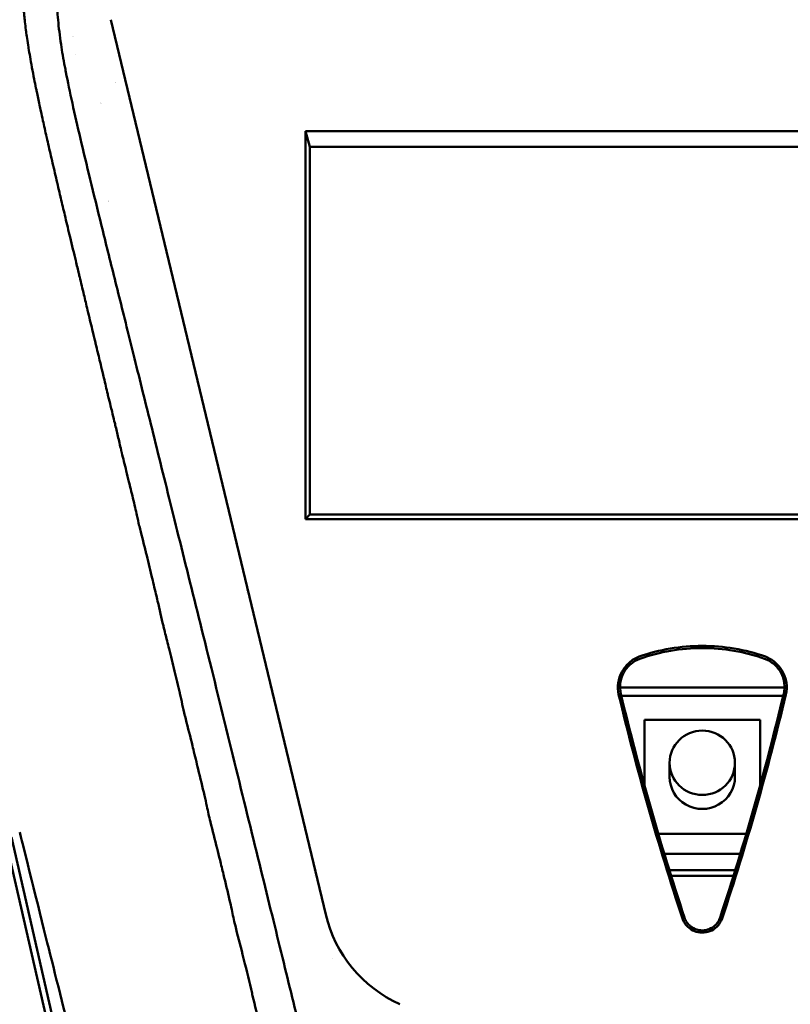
# Model space of a CAD drawing. Header units: millimetres. Extents: x 0 to 4878, y -120 to 1682.
# Tile 99 of 213: x 494 to 535, y 1342 to 1395. Entities that reach past the tile are written whole.
import ezdxf

# ---------------------------------------------------------------- set-up
doc = ezdxf.new("R2010")
doc.units = ezdxf.units.MM
doc.header["$LTSCALE"] = 2
doc.layers.add('Sichtbar (ISO)', color=7, linetype='Continuous', lineweight=50)

msp = doc.modelspace()

# ---------------------------------------------------------------- linework, layer by layer
at = {"layer": 'Sichtbar (ISO)'}
for p, q in [((509.9079, 1347.2675), (498.4213, 1395.1143)), ((509.0578, 1388.3075), (508.8219, 1389.1495)), ((508.8219, 1368.4007), (508.8219, 1389.1495)), ((508.8219, 1389.1495), (551.2936, 1389.1495)), ((509.0578, 1388.3075), (551.0578, 1388.3075)), ((509.0578, 1368.6608), (509.0578, 1388.3075)), ((498.5578, 1373.8242), (498.5578, 1373.8243)), ((509.0578, 1368.6608), (508.8219, 1368.4007)), ((551.2936, 1368.4007), (508.8219, 1368.4007)), ((551.0578, 1368.6608), (509.0578, 1368.6608)), ((505.0578, 1367.1118), (505.0578, 1367.1112)), ((500.7532, 1364.7136), (500.7531, 1364.7136)), ((502.7288, 1364.7136), (502.7287, 1364.7136)), ((505.6617, 1364.598), (505.6615, 1364.598)), ((505.6839, 1364.5044), (505.6842, 1364.5044)), ((506.9116, 1359.3962), (506.9119, 1359.3962)), ((507.0151, 1358.9659), (507.0154, 1358.9659)), ((525.6595, 1359.3962), (534.4561, 1359.3962)), ((525.7246, 1358.9659), (534.391, 1358.9659)), ((533.1578, 1357.6749), (526.9578, 1357.6749)), ((526.9578, 1357.6749), (526.9578, 1354.1973)), ((533.1578, 1354.1974), (533.1578, 1357.6749)), ((505.0578, 1355.2896), (505.0578, 1355.2891)), ((528.3078, 1354.6296), (528.3078, 1355.3781)), ((531.8078, 1354.6296), (531.8078, 1355.3781)), ((492.7048, 1351.591), (497.87, 1328.9936)), ((527.705, 1351.5844), (532.4105, 1351.5844)), ((493.1021, 1351.4001), (498.1851, 1329.1595)), ((528.0248, 1350.5178), (532.0907, 1350.5178)), ((509.2617, 1349.6337), (509.2616, 1349.6337)), ((531.819, 1349.6337), (528.2965, 1349.6337)), ((509.3338, 1349.3343), (509.3338, 1349.3343)), ((531.7257, 1349.3343), (528.3898, 1349.3343)), ((504.9025, 1347.4199), (504.9025, 1347.4199)), ((505.5014, 1344.9782), (505.5016, 1344.9781)), ((507.6001, 1344.943), (507.6001, 1344.943)), ((510.29, 1344.898), (510.2907, 1344.898))]:
    msp.add_line(p, q, dxfattribs=at)
for centre, radius, start, end in [((495.0578, 1393.5136), 1.5, 68.48004, 68.48049), ((495.0578, 1393.5136), 1.5, 141.60707, 141.60777), ((495.0578, 1393.5136), 1.5, 27.85416, 27.85495), ((495.0578, 1393.5136), 1.5, 350.08678, 350.08733), ((495.0578, 1393.5136), 1.5, 237.44108, 237.44238), ((495.0578, 1393.5136), 1.5, 308.96056, 308.96171), ((495.0578, 1393.5136), 4, 333.74479, 333.74682), ((495.0578, 1393.5136), 4, 314.54658, 314.54716), ((495.0578, 1393.5136), 4, 266.64708, 266.64738), ((495.0578, 1393.5136), 5.5, 271.11777, 271.11791), ((495.0578, 1393.5136), 5.5, 289.42654, 289.42667), ((505.0578, 1378.0136), 10, 132.43536, 132.43545)]:
    msp.add_arc(centre, radius, start, end, dxfattribs=at)
for centre, major_axis, ratio, start_param, end_param in [((635.112, 1383.7552), (35.5598, -124.8618), 0.8645523, 4.6644613, 4.760355), ((530.0578, 1354.6296), (-1.75, 0), 0.9823361, 0, 3.1415927), ((507.0578, 1351.5983), (-2, 0), 0.9823361, 1.2489457, 1.249008), ((507.0578, 1351.2989), (2, 0), 0.9823361, 4.4322508, 4.4323096), ((506.4337, 1335.5927), (0.1975, 11.7983), 0.6653497, 6.2354285, 6.2354401), ((517.4074, 1349.259), (-6.8277, -3.7343), 0.9519124, 6.0305983, 6.8965126)]:
    msp.add_ellipse(centre, major_axis=major_axis, ratio=ratio, start_param=start_param, end_param=end_param, dxfattribs=at)
msp.add_ellipse((530.0578, 1355.3781), major_axis=(-1.75, 0), ratio=0.9823361, dxfattribs=at)
for points, knots in [([(469.6514, 1347.1536), (469.6933, 1347.3383), (469.7356, 1347.525), (471.8658, 1356.9216), (474.5511, 1368.6254), (480.6745, 1395.0587), (481.7171, 1399.1952), (482.8461, 1402.4828), (483.4265, 1403.9434), (485.1224, 1406.0217), (485.9309, 1406.6828), (488.516, 1408.0565), (489.981, 1408.3885), (498.0575, 1409.8162), (509.1067, 1411.4437), (527.1581, 1414.0888)], [-25.3538521, -25.3538521, -25.3538521, -25.3538521, -25.273079, -25.273079, -21.3302568, -21.3302568, -14.2017749, -14.2017749, -10.9447154, -10.9447154, -8.7828271, -8.7828271, -5.4732498, -5.4732498, -0.000001, -0.000001, -0.000001, -0.000001]), ([(469.8758, 1347.1302), (470.7397, 1350.9542), (471.8383, 1355.7721), (474.6713, 1368.1057), (476.2401, 1374.8927), (480.4348, 1392.8781), (481.4243, 1396.9133), (482.9981, 1402.5083), (483.5853, 1403.5263), (484.728, 1405.2899), (485.4412, 1406.045), (487.0284, 1407.1227), (487.947, 1407.6156), (489.719, 1408.143), (490.4092, 1408.3214), (492.7571, 1408.7779), (494.2306, 1409.031), (495.432, 1409.2362), (496.0109, 1409.3332), (500.6876, 1410.0928), (506.105, 1410.9195), (516.7564, 1412.5256), (523.4202, 1413.5219), (527.1013, 1414.0719)], [1.3347292, 1.3347292, 1.3347292, 1.3347292, 1.6937313, 1.6937313, 2.056439, 2.056439, 2.7524524, 2.7524524, 3.8919127, 3.8919127, 5.1641949, 5.1641949, 6.0936505, 6.0936505, 6.4205207, 6.4205207, 6.6575917, 6.6575917, 6.9173987, 6.9173987, 8.3510463, 8.3510463, 9.5536694, 9.5536694, 9.5536694, 9.5536694]), ([(532.9575, 1414.0888), (550.9242, 1411.4561), (561.8757, 1409.8421), (570.1053, 1408.3974), (571.5731, 1408.0646), (574.1587, 1406.7004), (574.9678, 1406.0446), (576.6679, 1403.9812), (577.2501, 1402.5295), (578.384, 1399.2573), (579.4167, 1395.148), (585.0998, 1370.6384), (587.5039, 1360.1731), (589.5118, 1351.3478)], [0.000001, 0.000001, 0.000001, 0.000001, 5.4475866, 5.4475866, 8.8584414, 8.8584414, 11.0839934, 11.0839934, 14.4444599, 14.4444599, 21.911222, 21.911222, 25.8761143, 25.8761143, 25.8761143, 25.8761143]), ([(589.28, 1351.364), (588.8437, 1353.2799), (588.3957, 1355.2406), (586.5884, 1363.1382), (585.1106, 1369.551), (582.9496, 1378.8646), (582.037, 1382.7839), (579.2271, 1394.7428), (578.6214, 1397.1762), (577.4159, 1401.4296), (576.9248, 1402.7789), (575.5967, 1405.0571), (574.8778, 1405.8328), (573.1397, 1407.1487), (572.1141, 1407.5823), (570.6491, 1408.0919), (569.6206, 1408.3645), (566.6511, 1408.8987), (565.9646, 1409.0169), (565.0214, 1409.1789), (564.3632, 1409.2904), (559.8887, 1410.0211), (554.6531, 1410.8225), (543.4513, 1412.5118), (536.6812, 1413.524), (533.0158, 1414.0717)], [1.9729771, 1.9729771, 1.9729771, 1.9729771, 2.3191077, 2.3191077, 3.3683787, 3.3683787, 3.9601124, 3.9601124, 5.2581, 5.2581, 6.7495942, 6.7495942, 8.163472, 8.163472, 9.8795998, 9.8795998, 11.5951622, 11.5951622, 11.944986, 11.944986, 12.684735, 12.684735, 16.4201746, 16.4201746, 19.3278707, 19.3278707, 19.3278707, 19.3278707]), ([(497.3193, 1403.5878), (497.2212, 1403.5292), (497.1115, 1403.4686), (497.0107, 1403.4051), (497.0052, 1403.4016), (496.9997, 1403.3982), (496.9943, 1403.3947), (496.8891, 1403.3274), (496.7873, 1403.2576), (496.6886, 1403.1851), (496.6587, 1403.1632), (496.6287, 1403.141), (496.5989, 1403.1188), (496.5305, 1403.0677), (496.4633, 1403.0163), (496.4011, 1402.9665), (496.3305, 1402.9101), (496.2662, 1402.8558), (496.1891, 1402.7888), (496.1686, 1402.771), (496.1473, 1402.7523), (496.1247, 1402.7324), (496.017, 1402.6375), (495.9059, 1402.5346), (495.7943, 1402.4244), (495.7856, 1402.4159), (495.7771, 1402.4074), (495.7686, 1402.3989), (495.6673, 1402.2974), (495.5755, 1402.1974), (495.4861, 1402.0943), (495.4355, 1402.0358), (495.3857, 1401.9764), (495.3366, 1401.916), (495.292, 1401.861), (495.248, 1401.8052), (495.2046, 1401.7488), (495.1137, 1401.6304), (495.0257, 1401.5091), (494.947, 1401.3896), (494.9321, 1401.367), (494.9175, 1401.3445), (494.9032, 1401.322), (494.842, 1401.2255), (494.7858, 1401.1296), (494.7306, 1401.0316), (494.6625, 1400.9108), (494.596, 1400.7867), (494.5346, 1400.6616), (494.5283, 1400.6487), (494.522, 1400.6358), (494.5158, 1400.6229), (494.4615, 1400.5104), (494.411, 1400.3967), (494.3608, 1400.2779), (494.3048, 1400.1453), (494.2495, 1400.0064), (494.2056, 1399.8819), (494.1618, 1399.7573), (494.1292, 1399.6473), (494.095, 1399.5296), (494.0607, 1399.4118), (494.0284, 1399.2919), (493.9983, 1399.1714), (493.9682, 1399.0509), (493.9421, 1398.9325), (493.9157, 1398.8021), (493.8976, 1398.7129), (493.8794, 1398.6182), (493.865, 1398.5362), (493.8584, 1398.4983), (493.8525, 1398.4632), (493.8477, 1398.4326), (493.8325, 1398.3359), (493.8206, 1398.248), (493.8103, 1398.1652), (493.8009, 1398.0907), (493.7919, 1398.014), (493.7832, 1397.935), (493.7822, 1397.9261), (493.7813, 1397.9173), (493.7803, 1397.9084), (493.7708, 1397.82), (493.7631, 1397.734), (493.7558, 1397.6448), (493.7485, 1397.5557), (493.7416, 1397.4634), (493.7366, 1397.3771), (493.736, 1397.3671), (493.7355, 1397.3572), (493.735, 1397.3474), (493.7309, 1397.2722), (493.7282, 1397.2008), (493.7257, 1397.1279), (493.723, 1397.0455), (493.7205, 1396.961), (493.719, 1396.8753), (493.7183, 1396.8315), (493.7177, 1396.7873), (493.7174, 1396.7433), (493.7172, 1396.7013), (493.7171, 1396.6594), (493.7174, 1396.6182), (493.7179, 1396.534), (493.7196, 1396.4526), (493.7219, 1396.3555), (493.7239, 1396.2735), (493.7265, 1396.1805), (493.7302, 1396.0869), (493.7309, 1396.0695), (493.7316, 1396.0521), (493.7324, 1396.0348), (493.7374, 1395.924), (493.7441, 1395.8152), (493.7519, 1395.7008), (493.7598, 1395.5864), (493.769, 1395.4707), (493.7799, 1395.3546), (493.7804, 1395.3497), (493.7809, 1395.3448), (493.7813, 1395.34), (493.792, 1395.2287), (493.8056, 1395.117), (493.8193, 1394.9917), (493.8337, 1394.8609), (493.8483, 1394.7152), (493.8663, 1394.5683), (493.8689, 1394.5467), (493.8717, 1394.525), (493.8745, 1394.5033), (493.8907, 1394.3777), (493.9091, 1394.2505), (493.9286, 1394.1168), (493.9515, 1393.96), (493.9762, 1393.8008), (494.0029, 1393.6399), (494.0057, 1393.6228), (494.0086, 1393.6057), (494.0116, 1393.5885), (494.0364, 1393.4437), (494.065, 1393.2946), (494.0933, 1393.1329), (494.1238, 1392.9591), (494.1542, 1392.7707), (494.1887, 1392.5781), (494.1901, 1392.5702), (494.1916, 1392.5621), (494.193, 1392.5541), (494.2293, 1392.3532), (494.2703, 1392.1482), (494.3137, 1391.9296), (494.3443, 1391.7752), (494.3758, 1391.6189), (494.4083, 1391.4613), (494.4218, 1391.3957), (494.4355, 1391.33), (494.4494, 1391.264), (494.4966, 1391.0392), (494.5492, 1390.8091), (494.6047, 1390.5509), (494.627, 1390.4466), (494.6499, 1390.3378), (494.6733, 1390.2258), (494.7079, 1390.0605), (494.7439, 1389.8882), (494.7816, 1389.7136), (494.8422, 1389.4331), (494.9075, 1389.1464), (494.9749, 1388.8497), (494.9778, 1388.8365), (494.9808, 1388.8233), (494.9838, 1388.8101), (495.0544, 1388.4992), (495.127, 1388.1772), (495.2067, 1387.8352), (495.2465, 1387.6641), (495.2881, 1387.4879), (495.3299, 1387.3113), (495.3717, 1387.1349), (495.4136, 1386.9579), (495.454, 1386.7848), (495.535, 1386.4384), (495.6103, 1386.1076), (495.6925, 1385.7558), (495.7067, 1385.6947), (495.7212, 1385.6329), (495.7359, 1385.5706), (495.8056, 1385.2744), (495.8792, 1384.9662), (495.9529, 1384.6569), (496.0337, 1384.3182), (496.1147, 1383.9782), (496.2041, 1383.6037), (496.2136, 1383.5643), (496.2231, 1383.5245), (496.2327, 1383.4843), (496.3336, 1383.0618), (496.446, 1382.5929), (496.532, 1382.2344), (496.5981, 1381.9593), (496.6486, 1381.7493), (496.6997, 1381.5368), (496.7152, 1381.4724), (496.7308, 1381.4078), (496.7468, 1381.341), (496.8158, 1381.0541), (496.894, 1380.7283), (496.9709, 1380.4095), (497.0365, 1380.1378), (497.1012, 1379.8713), (497.169, 1379.5879), (497.1808, 1379.5387), (497.1927, 1379.489), (497.2047, 1379.4387), (497.2857, 1379.0985), (497.372, 1378.73), (497.445, 1378.4272), (497.4968, 1378.2122), (497.5419, 1378.0304), (497.5864, 1377.8499), (497.6046, 1377.7762), (497.6227, 1377.7027), (497.641, 1377.6273), (497.7045, 1377.3672), (497.7718, 1377.084), (497.8394, 1376.8038), (497.8807, 1376.6326), (497.9221, 1376.461), (497.9635, 1376.2884), (497.9899, 1376.1785), (498.0163, 1376.0681), (498.0427, 1375.9571), (498.1106, 1375.6719), (498.179, 1375.3686), (498.2447, 1375.0964), (498.2659, 1375.0082), (498.2869, 1374.9233), (498.3077, 1374.8402), (498.3509, 1374.6669), (498.3932, 1374.5017), (498.4353, 1374.3315), (498.4975, 1374.0796), (498.5591, 1373.817), (498.6229, 1373.5524), (498.6319, 1373.5153), (498.6408, 1373.4783), (498.6498, 1373.4413), (498.7046, 1373.2138), (498.7592, 1372.9869), (498.8125, 1372.7616), (498.8714, 1372.5126), (498.9231, 1372.2727), (498.9891, 1371.9965), (498.9925, 1371.9822), (498.996, 1371.9678), (498.9994, 1371.9534), (499.0705, 1371.6588), (499.1585, 1371.3216), (499.2397, 1370.9938), (499.2893, 1370.7936), (499.3363, 1370.5968), (499.3836, 1370.3989), (499.4137, 1370.2728), (499.4438, 1370.1462), (499.4748, 1370.0179), (499.5544, 1369.6883), (499.6339, 1369.3585), (499.7105, 1369.0339), (499.7442, 1368.8911), (499.7753, 1368.7534), (499.8074, 1368.6111), (499.8468, 1368.4362), (499.8878, 1368.2544), (499.9374, 1368.0478)], [0.19230769, 0.19230769, 0.19230769, 0.19230769, 0.19686702, 0.19686702, 0.19686702, 0.19711538, 0.19711538, 0.19711538, 0.20192308, 0.20192308, 0.20192308, 0.2033802, 0.2033802, 0.2033802, 0.20673077, 0.20673077, 0.20673077, 0.21053085, 0.21053085, 0.21053085, 0.21153846, 0.21153846, 0.21153846, 0.21634615, 0.21634615, 0.21634615, 0.21671703, 0.21671703, 0.21671703, 0.22115385, 0.22115385, 0.22115385, 0.22366939, 0.22366939, 0.22366939, 0.22596154, 0.22596154, 0.22596154, 0.23076923, 0.23076923, 0.23076923, 0.23167789, 0.23167789, 0.23167789, 0.23557692, 0.23557692, 0.23557692, 0.24038462, 0.24038462, 0.24038462, 0.24088017, 0.24088017, 0.24088017, 0.24519231, 0.24519231, 0.24519231, 0.25, 0.25, 0.25, 0.25480769, 0.25480769, 0.25480769, 0.25961538, 0.25961538, 0.25961538, 0.26442308, 0.26442308, 0.26442308, 0.2677122, 0.2677122, 0.2677122, 0.26923077, 0.26923077, 0.26923077, 0.27403846, 0.27403846, 0.27403846, 0.27836411, 0.27836411, 0.27836411, 0.27884615, 0.27884615, 0.27884615, 0.28365385, 0.28365385, 0.28365385, 0.28846154, 0.28846154, 0.28846154, 0.28901643, 0.28901643, 0.28901643, 0.29326923, 0.29326923, 0.29326923, 0.29807692, 0.29807692, 0.29807692, 0.30053401, 0.30053401, 0.30053401, 0.30288462, 0.30288462, 0.30288462, 0.30769231, 0.30769231, 0.30769231, 0.31174841, 0.31174841, 0.31174841, 0.3125, 0.3125, 0.3125, 0.31730769, 0.31730769, 0.31730769, 0.32211538, 0.32211538, 0.32211538, 0.32231693, 0.32231693, 0.32231693, 0.32692308, 0.32692308, 0.32692308, 0.33173077, 0.33173077, 0.33173077, 0.33243944, 0.33243944, 0.33243944, 0.33653846, 0.33653846, 0.33653846, 0.34134615, 0.34134615, 0.34134615, 0.34185582, 0.34185582, 0.34185582, 0.34615385, 0.34615385, 0.34615385, 0.35076983, 0.35076983, 0.35076983, 0.35096154, 0.35096154, 0.35096154, 0.35576923, 0.35576923, 0.35576923, 0.35916516, 0.35916516, 0.35916516, 0.36057692, 0.36057692, 0.36057692, 0.36538462, 0.36538462, 0.36538462, 0.36732648, 0.36732648, 0.36732648, 0.37019231, 0.37019231, 0.37019231, 0.37479575, 0.37479575, 0.37479575, 0.375, 0.375, 0.375, 0.37980769, 0.37980769, 0.37980769, 0.38221339, 0.38221339, 0.38221339, 0.38461538, 0.38461538, 0.38461538, 0.38942308, 0.38942308, 0.38942308, 0.39025837, 0.39025837, 0.39025837, 0.39423077, 0.39423077, 0.39423077, 0.39858071, 0.39858071, 0.39858071, 0.39903846, 0.39903846, 0.39903846, 0.40384615, 0.40384615, 0.40384615, 0.40753564, 0.40753564, 0.40753564, 0.40865385, 0.40865385, 0.40865385, 0.41346154, 0.41346154, 0.41346154, 0.41755782, 0.41755782, 0.41755782, 0.41826923, 0.41826923, 0.41826923, 0.42307692, 0.42307692, 0.42307692, 0.42649099, 0.42649099, 0.42649099, 0.42788462, 0.42788462, 0.42788462, 0.43269231, 0.43269231, 0.43269231, 0.43562933, 0.43562933, 0.43562933, 0.4375, 0.4375, 0.4375, 0.44230769, 0.44230769, 0.44230769, 0.44386602, 0.44386602, 0.44386602, 0.44711538, 0.44711538, 0.44711538, 0.45192308, 0.45192308, 0.45192308, 0.45259626, 0.45259626, 0.45259626, 0.45673077, 0.45673077, 0.45673077, 0.46130206, 0.46130206, 0.46130206, 0.46153846, 0.46153846, 0.46153846, 0.46634615, 0.46634615, 0.46634615, 0.46928302, 0.46928302, 0.46928302, 0.47115385, 0.47115385, 0.47115385, 0.47596154, 0.47596154, 0.47596154, 0.47807561, 0.47807561, 0.47807561, 0.48067395, 0.48067395, 0.48067395, 0.48067395]), ([(500.2778, 1403.0275), (500.1463, 1402.9768), (499.6692, 1402.786), (498.9336, 1402.4348), (498.1664, 1401.9654), (497.5043, 1401.4256), (496.951, 1400.8646), (496.4859, 1400.1996), (496.159, 1399.6228), (495.9153, 1398.97), (495.6945, 1398.1965), (495.5654, 1397.2958), (495.5199, 1396.2709), (495.5736, 1395.1164), (495.7225, 1393.8984), (495.8736, 1393.0217), (495.9513, 1392.6077)], [0.26608474, 0.26608474, 0.26608474, 0.26608474, 0.27272727, 0.29090909, 0.30909091, 0.32727273, 0.34545455, 0.36363636, 0.38181818, 0.4, 0.41818182, 0.43636364, 0.45454545, 0.47272727, 0.49090909, 0.50567716, 0.50567716, 0.50567716, 0.50567716]), ([(495.9513, 1392.6077), (495.9692, 1392.512), (496.0863, 1391.8995), (496.3403, 1390.686), (496.7723, 1388.7902), (497.2963, 1386.6299), (497.9006, 1384.1472), (498.6096, 1381.3011), (499.3964, 1378.141), (500.2889, 1374.5471), (501.3112, 1370.4357), (502.4655, 1365.7575), (503.7687, 1360.559), (505.2279, 1354.5852), (506.5462, 1349.2506), (507.6841, 1344.6015), (508.6846, 1340.5001), (509.5381, 1336.9062), (510.2979, 1333.7935), (510.9361, 1331.0055), (511.3199, 1329.3563), (511.4946, 1328.5864)], [0.50567716, 0.50567716, 0.50567716, 0.50567716, 0.50909091, 0.52727273, 0.54545455, 0.56363636, 0.58181818, 0.6, 0.61818182, 0.63636364, 0.65454545, 0.67272727, 0.69090909, 0.70909091, 0.72727273, 0.74545455, 0.76363636, 0.78181818, 0.8, 0.81818182, 0.83636364, 0.83636364, 0.83636364, 0.83636364]), ([(499.9374, 1368.0478), (499.9393, 1368.0402), (499.9411, 1368.0326), (499.9429, 1368.0249), (500.0359, 1367.6393), (500.1592, 1367.1665), (500.2717, 1366.712), (500.2788, 1366.6835), (500.2858, 1366.655), (500.2928, 1366.6266), (500.3971, 1366.2027), (500.4928, 1365.7933), (500.5934, 1365.3766), (500.671, 1365.0551), (500.749, 1364.7316), (500.8268, 1364.4054), (500.8567, 1364.2804), (500.8865, 1364.155), (500.9162, 1364.0292), (501.0219, 1363.5819), (501.1223, 1363.1147), (501.2232, 1362.6945)], [0.480673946, 0.480673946, 0.480673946, 0.480673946, 0.480769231, 0.480769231, 0.480769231, 0.485576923, 0.485576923, 0.485576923, 0.485878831, 0.485878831, 0.485878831, 0.490384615, 0.490384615, 0.490384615, 0.493860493, 0.493860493, 0.493860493, 0.495192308, 0.495192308, 0.495192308, 0.499926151, 0.499926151, 0.499926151, 0.499926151]), ([(501.2232, 1362.6945), (501.2248, 1362.6879), (501.2263, 1362.6814), (501.2279, 1362.6748), (501.2932, 1362.4041), (501.3588, 1362.1534), (501.4228, 1361.9054), (501.4593, 1361.7638), (501.4953, 1361.6232), (501.5305, 1361.4802), (501.6273, 1361.0867), (501.7228, 1360.6896), (501.8201, 1360.2866), (501.9147, 1359.8945), (502.0087, 1359.5043), (502.0993, 1359.1182), (502.1018, 1359.1076), (502.1043, 1359.0969), (502.1068, 1359.0862), (502.1986, 1358.6945), (502.2736, 1358.3206), (502.3772, 1357.8894)], [0.499926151, 0.499926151, 0.499926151, 0.499926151, 0.5, 0.5, 0.5, 0.503060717, 0.503060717, 0.503060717, 0.504807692, 0.504807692, 0.504807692, 0.509615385, 0.509615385, 0.509615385, 0.514293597, 0.514293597, 0.514293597, 0.514423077, 0.514423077, 0.514423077, 0.519172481, 0.519172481, 0.519172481, 0.519172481]), ([(533.432, 1361.0562), (532.352, 1361.438), (531.2055, 1361.6298), (528.9101, 1361.6298), (527.7636, 1361.438), (526.6836, 1361.0562)], [-0.68868314, -0.68868314, -0.68868314, -0.68868314, -0.34434207, -0.34434207, -0.000001, -0.000001, -0.000001, -0.000001]), ([(525.5828, 1359.0293), (525.5342, 1359.2314), (525.5276, 1359.4411), (525.5884, 1359.8514), (525.6554, 1360.0514), (525.8529, 1360.421), (525.9848, 1360.5911), (526.3006, 1360.8735), (526.4832, 1360.9853), (526.6836, 1361.0562)], [0.00000136, 0.00000136, 0.00000136, 0.00000136, 0.06342403, 0.06342403, 0.1266648, 0.1266648, 0.19094651, 0.19094651, 0.25493073, 0.25493073, 0.25493073, 0.25493073]), ([(526.7244, 1360.9417), (527.7914, 1361.3188), (528.9239, 1361.5136), (531.1916, 1361.5136), (532.3242, 1361.3188), (533.3912, 1360.9417)], [0.000001, 0.000001, 0.000001, 0.000001, 0.34017661, 0.34017661, 0.68035956, 0.68035956, 0.68035956, 0.68035956]), ([(533.432, 1361.0562), (533.6272, 1360.9871), (533.8056, 1360.8792), (534.1159, 1360.6068), (534.2466, 1360.4429), (534.4506, 1360.0767), (534.522, 1359.8723), (534.5882, 1359.4519), (534.5826, 1359.2367), (534.5327, 1359.0293)], [0.000001, 0.000001, 0.000001, 0.000001, 0.06227146, 0.06227146, 0.12482787, 0.12482787, 0.18970526, 0.18970526, 0.25478513, 0.25478513, 0.25478513, 0.25478513]), ([(525.7021, 1359.0591), (525.6574, 1359.2467), (525.648, 1359.4425), (525.6969, 1359.8312), (525.7578, 1360.0249), (525.9491, 1360.375), (526.079, 1360.5311), (526.378, 1360.781), (526.545, 1360.8778), (526.7244, 1360.9417)], [0.000001, 0.000001, 0.000001, 0.000001, 0.05884142, 0.05884142, 0.11961155, 0.11961155, 0.18004418, 0.18004418, 0.23725591, 0.23725591, 0.23725591, 0.23725591]), ([(533.3912, 1360.9417), (533.5684, 1360.8786), (533.7334, 1360.7833), (534.0319, 1360.5361), (534.1626, 1360.3803), (534.3557, 1360.0304), (534.4172, 1359.8366), (534.4677, 1359.4462), (534.4585, 1359.2485), (534.4134, 1359.0591)], [0.000001, 0.000001, 0.000001, 0.000001, 0.05654764, 0.05654764, 0.11710425, 0.11710425, 0.17805952, 0.17805952, 0.23762349, 0.23762349, 0.23762349, 0.23762349]), ([(529.1083, 1347.1001), (528.4581, 1349.069), (527.8489, 1351.0509), (526.7133, 1355.0384), (526.1867, 1357.0439), (525.7021, 1359.0591)], [0.0000225, 0.0000225, 0.0000225, 0.0000225, 0.632153, 0.632153, 1.2645254, 1.2645254, 1.2645254, 1.2645254]), ([(534.4134, 1359.0591), (533.9289, 1357.0443), (533.4025, 1355.0392), (532.2668, 1351.0517), (531.6575, 1349.0694), (531.0072, 1347.1001)], [0.000001, 0.000001, 0.000001, 0.000001, 0.6322554, 0.6322554, 1.2645096, 1.2645096, 1.2645096, 1.2645096]), ([(531.1235, 1347.0607), (531.7746, 1349.0314), (532.3844, 1351.0154), (533.521, 1355.0061), (534.0478, 1357.0128), (534.5327, 1359.0293)], [-1.2655408, -1.2655408, -1.2655408, -1.2655408, -0.6327714, -0.6327714, -0.000001, -0.000001, -0.000001, -0.000001]), ([(502.3772, 1357.8894), (502.3784, 1357.8841), (502.3797, 1357.8788), (502.381, 1357.8735), (502.4865, 1357.4356), (502.6219, 1356.9379), (502.7396, 1356.4595), (502.7696, 1356.3378), (502.7993, 1356.2162), (502.8289, 1356.0949), (502.9154, 1355.7398), (503.0003, 1355.3868), (503.0849, 1355.0359), (503.1985, 1354.5653), (503.312, 1354.0938), (503.4224, 1353.6225), (503.4667, 1353.4332), (503.5085, 1353.2443), (503.55, 1353.0554), (503.6107, 1352.7787), (503.6707, 1352.5022), (503.7371, 1352.2255)], [0.519172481, 0.519172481, 0.519172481, 0.519172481, 0.519230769, 0.519230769, 0.519230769, 0.524038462, 0.524038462, 0.524038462, 0.525262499, 0.525262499, 0.525262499, 0.528846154, 0.528846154, 0.528846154, 0.533653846, 0.533653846, 0.533653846, 0.535584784, 0.535584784, 0.535584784, 0.538414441, 0.538414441, 0.538414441, 0.538414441]), ([(503.7371, 1352.2255), (503.7383, 1352.2208), (503.7394, 1352.2162), (503.7405, 1352.2116), (503.8537, 1351.7415), (503.9858, 1351.2705), (504.1008, 1350.8047), (504.1523, 1350.5964), (504.2031, 1350.3883), (504.2536, 1350.1803), (504.3159, 1349.9232), (504.3778, 1349.6662), (504.4397, 1349.4091), (504.5518, 1348.944), (504.6627, 1348.4831), (504.7673, 1348.0338), (504.8071, 1347.8627), (504.8426, 1347.6989), (504.8784, 1347.5323), (504.9365, 1347.2613), (504.9953, 1346.9828), (505.0745, 1346.6535)], [0.538414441, 0.538414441, 0.538414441, 0.538414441, 0.538461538, 0.538461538, 0.538461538, 0.543269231, 0.543269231, 0.543269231, 0.545419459, 0.545419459, 0.545419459, 0.548076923, 0.548076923, 0.548076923, 0.552884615, 0.552884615, 0.552884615, 0.554715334, 0.554715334, 0.554715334, 0.557692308, 0.557692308, 0.557692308, 0.557692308]), ([(493.5357, 1351.6722), (493.63, 1351.2944), (494.3814, 1348.283), (495.3152, 1344.5495), (495.8668, 1342.3459), (497.2641, 1336.7759), (498.2865, 1332.7143), (499.1951, 1329.1427)], [0.00005512, 0.00005512, 0.00005512, 0.00005512, 0.1196796, 0.1196796, 0.19903167, 0.19903167, 0.34765959, 0.34765959, 0.34765959, 0.34765959]), ([(531.1235, 1347.0607), (531.0938, 1346.9743), (531.054, 1346.8911), (530.9556, 1346.7365), (530.8968, 1346.6649), (530.7226, 1346.4998), (530.5993, 1346.4233), (530.3292, 1346.3211), (530.1876, 1346.2953), (529.9045, 1346.2983), (529.7634, 1346.3269), (529.5343, 1346.4191), (529.3999, 1346.4883), (529.2065, 1346.6794), (529.1512, 1346.7488), (529.0583, 1346.898), (529.0206, 1346.9778), (528.9921, 1347.0606)], [0.00007199, 0.00007199, 0.00007199, 0.00007199, 0.02790967, 0.02790967, 0.05577558, 0.05577558, 0.1005236, 0.1005236, 0.14312078, 0.14312078, 0.18562645, 0.18562645, 0.21753972, 0.21753972, 0.23288752, 0.23288752, 0.24821671, 0.24821671, 0.24821671, 0.24821671]), ([(529.1083, 1347.1001), (529.1341, 1347.0232), (529.1691, 1346.9492), (529.2552, 1346.8114), (529.3065, 1346.7475), (529.4548, 1346.6038), (529.5588, 1346.5359), (529.801, 1346.4402), (529.9296, 1346.4157), (530.1866, 1346.4158), (530.3152, 1346.4404), (530.5573, 1346.5362), (530.6613, 1346.6043), (530.8094, 1346.748), (530.8606, 1346.8118), (530.9466, 1346.9494), (530.9814, 1347.0234), (531.0072, 1347.1001)], [-0.2477299, -0.2477299, -0.2477299, -0.2477299, -0.22301212, -0.22301212, -0.19835468, -0.19835468, -0.16052186, -0.16052186, -0.12384077, -0.12384077, -0.08716194, -0.08716194, -0.04932856, -0.04932856, -0.02470501, -0.02470501, -0.00002214, -0.00002214, -0.00002214, -0.00002214]), ([(505.0745, 1346.6535), (505.1834, 1346.2011), (505.3308, 1345.6529), (505.4647, 1345.1241), (505.4882, 1345.0312), (505.5113, 1344.9389), (505.5337, 1344.8478), (505.6837, 1344.2383), (505.8274, 1343.6399), (505.9659, 1343.0644), (505.9775, 1343.0159), (505.9892, 1342.9674), (506.0008, 1342.919), (506.1275, 1342.3922), (506.2533, 1341.8674), (506.3748, 1341.3464), (506.4108, 1341.1924), (506.4449, 1341.0398), (506.4782, 1340.8882), (506.5673, 1340.4826), (506.6502, 1340.0841), (506.7459, 1339.6849)], [0.557692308, 0.557692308, 0.557692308, 0.557692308, 0.561781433, 0.561781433, 0.561781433, 0.5625, 0.5625, 0.5625, 0.567307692, 0.567307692, 0.567307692, 0.567712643, 0.567712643, 0.567712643, 0.572115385, 0.572115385, 0.572115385, 0.573417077, 0.573417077, 0.573417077, 0.576899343, 0.576899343, 0.576899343, 0.576899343])]:
    msp.add_open_spline(points, degree=3, knots=knots, dxfattribs=at)

doc.saveas('drawing.dxf')
